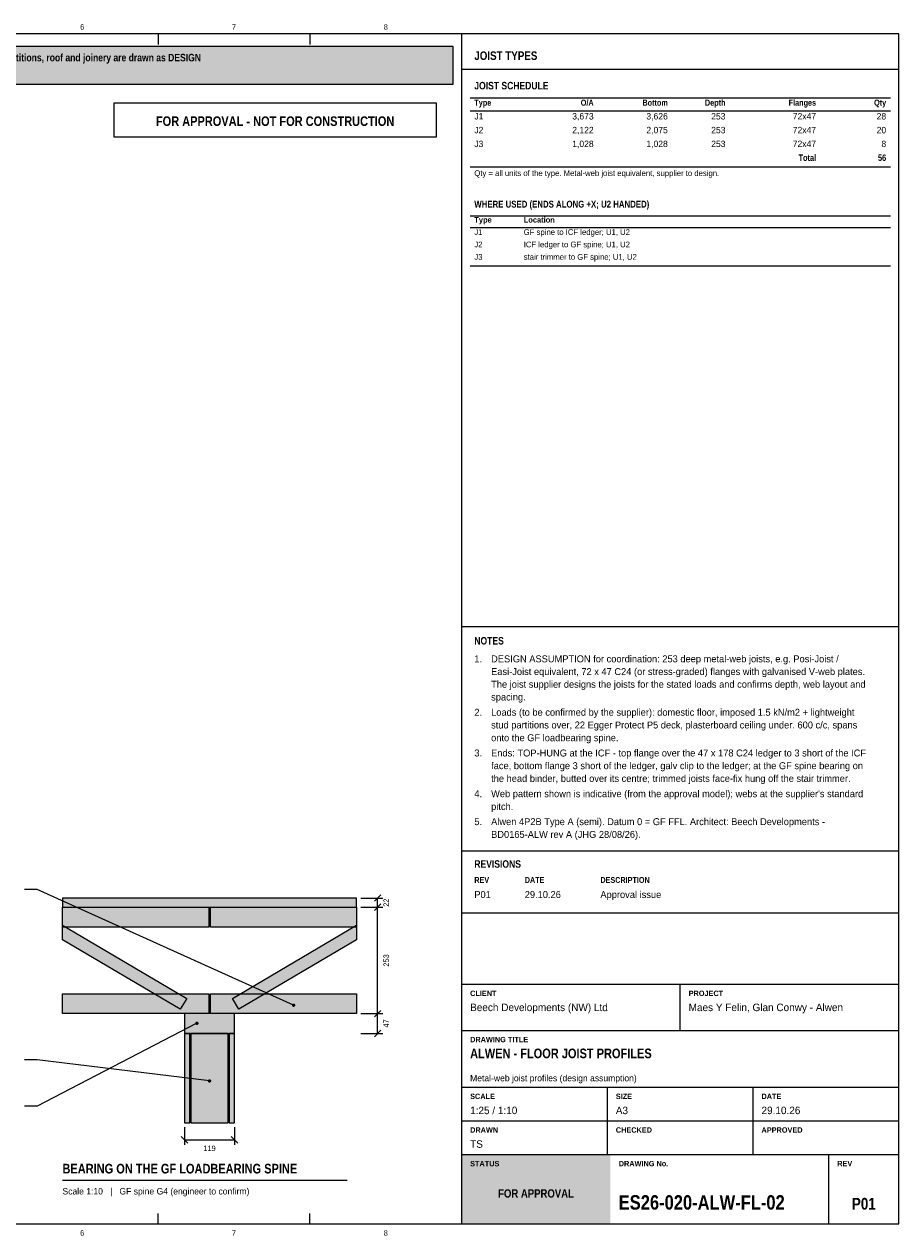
# Model space of a CAD drawing. Header units: millimetres. Extents: x 17 to 413, y 4 to 292.
# Tile 3 of 3: x 205 to 413, y 4 to 292. Entities that reach past the tile are written whole.
import ezdxf
from ezdxf.enums import TextEntityAlignment as Align

# ---------------------------------------------------------------- set-up
doc = ezdxf.new("R2010")
doc.units = ezdxf.units.MM
for name, color, linetype in [('FILL-C_6B451A', 7, 'Continuous'), ('FILL-C_735940', 7, 'Continuous'), ('FILL-LIGHT', 7, 'Continuous'), ('FILL-MASONRY_FILL', 7, 'Continuous'), ('FILL-TEAL', 7, 'Continuous'), ('FILL-TIMBER', 7, 'Continuous'), ('FILL-WHITE', 7, 'Continuous'), ('LINE-C_595966', 7, 'Continuous'), ('LINE-C_6B451A', 7, 'Continuous'), ('LINE-C_735940', 7, 'Continuous'), ('LINE-INK', 7, 'Continuous'), ('LINE-RED', 7, 'Continuous'), ('LINE-STEEL_GREY', 7, 'Continuous'), ('LINE-TEAL', 7, 'Continuous'), ('TEXT-EPS', 7, 'Continuous'), ('TEXT-INK', 7, 'Continuous'), ('TEXT-RED', 7, 'Continuous'), ('TEXT-STEEL_GREY', 7, 'Continuous'), ('TEXT-TEAL', 7, 'Continuous'), ('TEXT-WHITE', 7, 'Continuous')]:
    doc.layers.add(name, color=color, linetype=linetype)
doc.styles.add('OpenSansCondensed-Bold', font='OpenSansCondensed-Bold.ttf')

msp = doc.modelspace()

# ---------------------------------------------------------------- hatches: boundary and pattern name
at = {"layer": 'FILL-C_6B451A', "true_color": 0x6b451a}
h = msp.add_hatch(color=256, dxfattribs=at)
h.dxf.hatch_style = 1
h.paths.add_polyline_path([(269.4, 59), (269.39, 59.1), (269.35, 59.2), (269.28, 59.28), (269.2, 59.35), (269.1, 59.39), (269, 59.4), (268.9, 59.39), (268.8, 59.35), (268.72, 59.28), (268.65, 59.2), (268.61, 59.1), (268.6, 59), (268.61, 58.9), (268.65, 58.8), (268.72, 58.72), (268.8, 58.65), (268.9, 58.61), (269, 58.6), (269.1, 58.61), (269.2, 58.65), (269.28, 58.72), (269.35, 58.8), (269.39, 58.9)])
at = {"layer": 'FILL-C_735940', "true_color": 0x735940}
h = msp.add_hatch(color=256, dxfattribs=at)
h.dxf.hatch_style = 1
h.paths.add_polyline_path([(246.4, 54.7), (246.39, 54.8), (246.35, 54.9), (246.28, 54.98), (246.2, 55.05), (246.1, 55.09), (246, 55.1), (245.9, 55.09), (245.8, 55.05), (245.72, 54.98), (245.65, 54.9), (245.61, 54.8), (245.6, 54.7), (245.61, 54.6), (245.65, 54.5), (245.72, 54.42), (245.8, 54.35), (245.9, 54.31), (246, 54.3), (246.1, 54.31), (246.2, 54.35), (246.28, 54.42), (246.35, 54.5), (246.39, 54.6)])
h = msp.add_hatch(color=256, dxfattribs=at)
h.dxf.hatch_style = 1
h.paths.add_polyline_path([(249.4, 41), (249.39, 41.1), (249.35, 41.2), (249.28, 41.28), (249.2, 41.35), (249.1, 41.39), (249, 41.4), (248.9, 41.39), (248.8, 41.35), (248.72, 41.28), (248.65, 41.2), (248.61, 41.1), (248.6, 41), (248.61, 40.9), (248.65, 40.8), (248.72, 40.72), (248.8, 40.65), (248.9, 40.61), (249, 40.6), (249.1, 40.61), (249.2, 40.65), (249.28, 40.72), (249.35, 40.8), (249.39, 40.9)])
at = {"layer": 'FILL-LIGHT', "true_color": 0xccd1db}
h = msp.add_hatch(color=256, dxfattribs=at)
h.dxf.hatch_style = 1
h.paths.add_polyline_path([(243.56, 60.64), (242.04, 58.06), (214, 74.54), (214, 78.01)])
h = msp.add_hatch(color=256, dxfattribs=at)
h.dxf.hatch_style = 1
h.paths.add_polyline_path([(254.44, 60.64), (284, 78.01), (284, 74.54), (255.96, 58.06)])
at = {"layer": 'FILL-MASONRY_FILL', "true_color": 0xf7f0e0}
h = msp.add_hatch(color=256, dxfattribs=at)
h.dxf.hatch_style = 1
h.paths.add_polyline_path([(253.45, 31), (253.45, 52.3), (244.55, 52.3), (244.55, 31)])
at = {"layer": 'FILL-TEAL', "true_color": 0x009e85}
h = msp.add_hatch(color=256, dxfattribs=at)
h.dxf.hatch_style = 1
h.paths.add_polyline_path([(309.01, 7), (344.37, 7), (344.37, 23.5), (309.01, 23.5)])
at = {"layer": 'FILL-TIMBER', "true_color": 0xe0cc9e}
h = msp.add_hatch(color=256, dxfattribs=at)
h.dxf.hatch_style = 1
h.paths.add_polyline_path([(284, 82.3), (284, 84.5), (214, 84.5), (214, 82.3)])
at = {"layer": 'FILL-TIMBER', "true_color": 0xeddbb8}
h = msp.add_hatch(color=256, dxfattribs=at)
h.dxf.hatch_style = 1
h.paths.add_polyline_path([(248.8, 82.3), (248.8, 77.6), (214, 77.6), (214, 82.3)])
h = msp.add_hatch(color=256, dxfattribs=at)
h.dxf.hatch_style = 1
h.paths.add_polyline_path([(249.2, 82.3), (284, 82.3), (284, 77.6), (249.2, 77.6)])
h = msp.add_hatch(color=256, dxfattribs=at)
h.dxf.hatch_style = 1
h.paths.add_polyline_path([(248.8, 61.7), (248.8, 57), (214, 57), (214, 61.7)])
h = msp.add_hatch(color=256, dxfattribs=at)
h.dxf.hatch_style = 1
h.paths.add_polyline_path([(249.2, 61.7), (284, 61.7), (284, 57), (249.2, 57)])
at = {"layer": 'FILL-TIMBER', "true_color": 0xe6dbcc}
h = msp.add_hatch(color=256, dxfattribs=at)
h.dxf.hatch_style = 1
h.paths.add_polyline_path([(254.95, 52.3), (254.95, 57), (243.05, 57), (243.05, 52.3)])
at = {"layer": 'FILL-WHITE', "true_color": 0xfff5f0}
h = msp.add_hatch(color=256, dxfattribs=at)
h.dxf.hatch_style = 1
h.paths.add_polyline_path([(23, 278), (307, 278), (307, 287), (23, 287)])
at = {"layer": 'FILL-WHITE', "true_color": 0xf2f2f2}
h = msp.add_hatch(color=256, dxfattribs=at)
h.dxf.hatch_style = 1
h.paths.add_polyline_path([(244.3, 31), (244.3, 52.3), (243.05, 52.3), (243.05, 31)])
h = msp.add_hatch(color=256, dxfattribs=at)
h.dxf.hatch_style = 1
h.paths.add_polyline_path([(254.95, 31), (254.95, 52.3), (253.7, 52.3), (253.7, 31)])

# ---------------------------------------------------------------- linework, layer by layer
at = {"layer": 'LINE-C_595966', "lineweight": 5}
for points in [[(243.56, 60.64), (242.04, 58.06), (214, 74.54), (214, 78.01)], [(254.44, 60.64), (284, 78.01), (284, 74.54), (255.96, 58.06)]]:
    msp.add_lwpolyline(points, close=True, dxfattribs=at)
at = {"layer": 'LINE-C_6B451A', "lineweight": 5}
for p, q in [((208, 86.5), (205, 86.5)), ((269, 59), (208, 86.5))]:
    msp.add_line(p, q, dxfattribs=at)
for points in [[(248.8, 82.3), (248.8, 77.6), (214, 77.6), (214, 82.3)], [(249.2, 82.3), (284, 82.3), (284, 77.6), (249.2, 77.6)], [(248.8, 61.7), (248.8, 57), (214, 57), (214, 61.7)], [(249.2, 61.7), (284, 61.7), (284, 57), (249.2, 57)]]:
    msp.add_lwpolyline(points, close=True, dxfattribs=at)
at = {"layer": 'LINE-C_735940', "lineweight": 5}
for p, q in [((246, 54.7), (208, 35)), ((208, 46), (205, 46)), ((249, 41), (208, 46)), ((208, 35), (205, 35))]:
    msp.add_line(p, q, dxfattribs=at)
for points in [[(254.95, 52.3), (254.95, 57), (243.05, 57), (243.05, 52.3)], [(253.45, 31), (253.45, 52.3), (244.55, 52.3), (244.55, 31)]]:
    msp.add_lwpolyline(points, close=True, dxfattribs=at)
at = {"layer": 'LINE-INK', "lineweight": 5}
for p, q in [((236.75, 290), (236.75, 287.5)), ((272.88, 290), (272.88, 287.5)), ((309, 7), (309, 290)), ((311, 274.8), (411, 274.8)), ((311, 271.72), (411, 271.72)), ((311, 258.39), (411, 258.39)), ((311, 246.69), (411, 246.69)), ((311, 243.93), (411, 243.93)), ((311, 234.87), (411, 234.87)), ((309, 149.08), (413, 149.08)), ((309, 95.7), (413, 95.7)), ((285, 84.5), (290.2, 84.5)), ((288.22, 83.72), (289.78, 85.28)), ((289, 52.3), (289, 84.5)), ((285, 82.3), (290.2, 82.3)), ((288.22, 81.52), (289.78, 83.08)), ((309, 81), (413, 81)), ((309, 64), (413, 64)), ((361, 53), (361, 64)), ((288.22, 56.22), (289.78, 57.78)), ((285, 57), (290.2, 57)), ((285, 52.3), (290.2, 52.3)), ((288.22, 51.52), (289.78, 53.08)), ((309, 53), (413, 53)), ((309, 39.5), (413, 39.5)), ((343.67, 31.5), (343.67, 39.5)), ((378.33, 31.5), (378.33, 39.5)), ((243.05, 30), (243.05, 25.8)), ((254.95, 30), (254.95, 25.8)), ((309, 31.5), (413, 31.5)), ((343.67, 23.5), (343.67, 31.5)), ((378.33, 23.5), (378.33, 31.5)), ((242.27, 27.78), (243.83, 26.22)), ((243.05, 27), (254.95, 27)), ((254.17, 27.78), (255.73, 26.22)), ((309, 23.5), (413, 23.5)), ((396.36, 7), (396.36, 23.5)), ((214, 17.4), (281.74, 17.4)), ((236.75, 7), (236.75, 9.5)), ((272.88, 7), (272.88, 9.5))]:
    msp.add_line(p, q, dxfattribs=at)
for points in [[(20, 7), (413, 7), (413, 290), (20, 290)], [(284, 82.3), (284, 84.5), (214, 84.5), (214, 82.3)]]:
    msp.add_lwpolyline(points, close=True, dxfattribs=at)
at = {"layer": 'LINE-RED', "lineweight": 5}
for points in [[(23, 278), (307, 278), (307, 287), (23, 287)], [(226.21, 265.5), (303, 265.5), (303, 273.5), (226.21, 273.5)]]:
    msp.add_lwpolyline(points, close=True, dxfattribs=at)
at = {"layer": 'LINE-STEEL_GREY', "lineweight": 5}
for points in [[(244.3, 31), (244.3, 52.3), (243.05, 52.3), (243.05, 31)], [(254.95, 31), (254.95, 52.3), (253.7, 52.3), (253.7, 31)]]:
    msp.add_lwpolyline(points, close=True, dxfattribs=at)
at = {"layer": 'LINE-TEAL', "lineweight": 5}
msp.add_line((309, 281.6), (413, 281.6), dxfattribs=at)

# ---------------------------------------------------------------- texts
at = {"layer": 'TEXT-EPS', "style": 'OpenSansCondensed-Bold'}
msp.add_text('STATUS', height=1.27, dxfattribs=at).set_placement((311, 20.7))
at = {"layer": 'TEXT-INK', "style": 'OpenSansCondensed-Bold'}
for s, height, p in [('ICF PACKAGE: Nudura ICF formwork and accessories are our supply. Raft and foundations AS PER THE ARCHITECTURAL DRAWINGS; joist ledgers by the engineer. Floors, stairs, partitions, roof and joinery are drawn as DESIGN', 1.778, (24.6, 283.47)), ('JOIST SCHEDULE', 1.778, (312, 276.8)), ('WHERE USED (ENDS ALONG +X; U2 HANDED)', 1.6256, (312, 248.69)), ('NOTES', 1.778, (312, 144.78)), ('REVISIONS', 1.778, (312, 91.7)), ('ALWEN - FLOOR JOIST PROFILES', 2.286, (311, 46.4)), ('BEARING ON THE GF LOADBEARING SPINE', 2.286, (214, 19)), ('ES26-020-ALW-FL-02', 3.429, (346.36, 10.4))]:
    msp.add_text(s, height=height, dxfattribs=at).set_placement(p)
at = {"layer": 'TEXT-INK'}
for s, height, p in [('J1', 1.524, (312, 269.64)), ('J2', 1.524, (312, 266.36)), ('J3', 1.524, (312, 263.08)), ('J1', 1.372, (312, 242.18)), ('GF spine to ICF ledger; U1, U2', 1.3716, (323.76, 242.18)), ('J2', 1.372, (312, 239.23)), ('ICF ledger to GF spine; U1, U2', 1.3716, (323.76, 239.23)), ('J3', 1.372, (312, 236.27)), ('stair trimmer to GF spine; U1, U2', 1.3716, (323.76, 236.27)), ('1.', 1.651, (312, 140.55)), ('DESIGN ASSUMPTION for coordination: 253 deep metal-web joists, e.g. Posi-Joist /', 1.651, (316, 140.55)), ('Easi-Joist equivalent, 72 x 47 C24 (or stress-graded) flanges with galvanised V-web plates.', 1.651, (316, 137.52)), ('The joist supplier designs the joists for the stated loads and confirms depth, web layout and', 1.651, (316, 134.5)), ('spacing.', 1.651, (316, 131.47)), ('Loads (to be confirmed by the supplier): domestic floor, imposed 1.5 kN/m2 + lightweight', 1.651, (316, 127.84)), ('2.', 1.651, (312, 127.84)), ('stud partitions over, 22 Egger Protect P5 deck, plasterboard ceiling under. 600 c/c, spans', 1.651, (316, 124.82)), ('onto the GF loadbearing spine.', 1.651, (316, 121.79)), ('3.', 1.651, (312, 118.16)), ('Ends: TOP-HUNG at the ICF - top flange over the 47 x 178 C24 ledger to 3 short of the ICF', 1.651, (316, 118.16)), ('face, bottom flange 3 short of the ledger, galv clip to the ledger; at the GF spine bearing on', 1.651, (316, 115.14)), ('the head binder, butted over its centre; trimmed joists face-fix hung off the stair trimmer.', 1.651, (316, 112.11)), ('4.', 1.651, (312, 108.48)), ("Web pattern shown is indicative (from the approval model); webs at the supplier's standard", 1.651, (316, 108.48)), ('pitch.', 1.651, (316, 105.45)), ('5.', 1.651, (312, 101.83)), ('Alwen 4P2B Type A (semi). Datum 0 = GF FFL. Architect: Beech Developments -', 1.651, (316, 101.83)), ('BD0165-ALW rev A (JHG 28/08/26).', 1.651, (316, 98.8)), ('P01', 1.651, (312, 84.5)), ('29.10.26', 1.651, (324, 84.5)), ('Approval issue', 1.651, (342, 84.5)), ('Beech Developments (NW) Ltd', 1.778, (311, 57.6)), ('Maes Y Felin, Glan Conwy - Alwen', 1.778, (363, 57.6)), ('1:25 / 1:10', 1.778, (311, 33.1)), ('A3', 1.778, (345.67, 33.1)), ('29.10.26', 1.778, (380.33, 33.1)), ('TS', 1.778, (311, 25.1))]:
    msp.add_text(s, height=height, dxfattribs=at).set_placement(p)
for s, height, p in [('3,673', 1.524, (340.4, 269.64)), ('3,626', 1.524, (358.04, 269.64)), ('253', 1.524, (371.76, 269.64)), ('72x47', 1.524, (393.32, 269.64)), ('28', 1.524, (410, 269.64)), ('2,122', 1.524, (340.4, 266.36)), ('2,075', 1.524, (358.04, 266.36)), ('253', 1.524, (371.76, 266.36)), ('72x47', 1.524, (393.32, 266.36)), ('20', 1.524, (410, 266.36)), ('1,028', 1.524, (340.4, 263.08)), ('1,028', 1.524, (358.04, 263.08)), ('253', 1.524, (371.76, 263.08)), ('72x47', 1.524, (393.32, 263.08)), ('8', 1.52, (410, 263.08))]:
    msp.add_text(s, height=height, dxfattribs=at).set_placement(p, align=Align.RIGHT)
at = {"layer": 'TEXT-INK', "style": 'OpenSansCondensed-Bold'}
for s, p in [('Total', (393.32, 259.79)), ('56', (410, 259.79))]:
    msp.add_text(s, height=1.524, dxfattribs=at).set_placement(p, align=Align.RIGHT)
at = {"layer": 'TEXT-INK'}
for s, p in [('22', (291.66, 83.4)), ('253', (291.66, 69.65)), ('47', (291.66, 54.65))]:
    msp.add_text(s, height=1.27, rotation=90, dxfattribs=at).set_placement(p, align=Align.CENTER)
msp.add_text('119', height=1.27, dxfattribs=at).set_placement((249, 24.34), align=Align.CENTER)
at = {"layer": 'TEXT-INK', "style": 'OpenSansCondensed-Bold'}
msp.add_text('P01', height=2.794, dxfattribs=at).set_placement((404.68, 10.4), align=Align.CENTER)
at = {"layer": 'TEXT-RED', "style": 'OpenSansCondensed-Bold'}
msp.add_text('FOR APPROVAL - NOT FOR CONSTRUCTION', height=2.286, dxfattribs=at).set_placement((264.6, 268.1), align=Align.CENTER)
at = {"layer": 'TEXT-STEEL_GREY'}
for s, p in [('6', (218.69, 291)), ('7', (254.81, 291)), ('8', (290.94, 291)), ('6', (218.69, 4.2)), ('7', (254.81, 4.2)), ('8', (290.94, 4.2))]:
    msp.add_text(s, height=1.27, dxfattribs=at).set_placement(p, align=Align.CENTER)
at = {"layer": 'TEXT-STEEL_GREY', "style": 'OpenSansCondensed-Bold'}
for s, height, p in [('Type', 1.448, (312, 272.92)), ('Type', 1.295, (312, 245.13)), ('Location', 1.295, (323.76, 245.13)), ('REV', 1.372, (312, 88.1)), ('DATE', 1.372, (324, 88.1)), ('DESCRIPTION', 1.3716, (342, 88.1)), ('CLIENT', 1.27, (311, 61.2)), ('PROJECT', 1.27, (363, 61.2)), ('DRAWING TITLE', 1.27, (311, 50.2)), ('SCALE', 1.27, (311, 36.7)), ('SIZE', 1.27, (345.67, 36.7)), ('DATE', 1.27, (380.33, 36.7)), ('DRAWN', 1.27, (311, 28.7)), ('CHECKED', 1.27, (345.67, 28.7)), ('APPROVED', 1.27, (380.33, 28.7)), ('DRAWING No.', 1.27, (346.36, 20.7)), ('REV', 1.27, (398.36, 20.7))]:
    msp.add_text(s, height=height, dxfattribs=at).set_placement(p)
for s, p in [('O/A', (340.4, 272.92)), ('Bottom', (358.04, 272.92)), ('Depth', (371.76, 272.92)), ('Flanges', (393.32, 272.92)), ('Qty', (410, 272.92))]:
    msp.add_text(s, height=1.448, dxfattribs=at).set_placement(p, align=Align.RIGHT)
at = {"layer": 'TEXT-STEEL_GREY'}
for s, height, p in [('Qty = all units of the type. Metal-web joist equivalent, supplier to design.', 1.3716, (312, 256.19)), ('Metal-web joist profiles (design assumption)', 1.524, (311, 40.9)), ('Scale 1:10   |   GF spine G4 (engineer to confirm)', 1.524, (214, 14))]:
    msp.add_text(s, height=height, dxfattribs=at).set_placement(p)
at = {"layer": 'TEXT-TEAL', "style": 'OpenSansCondensed-Bold'}
msp.add_text('JOIST TYPES', height=2.032, dxfattribs=at).set_placement((312, 283.8))
at = {"layer": 'TEXT-WHITE', "style": 'OpenSansCondensed-Bold'}
msp.add_text('FOR APPROVAL', height=1.9812, dxfattribs=at).set_placement((326.68, 13.25), align=Align.CENTER)

doc.saveas('drawing.dxf')
